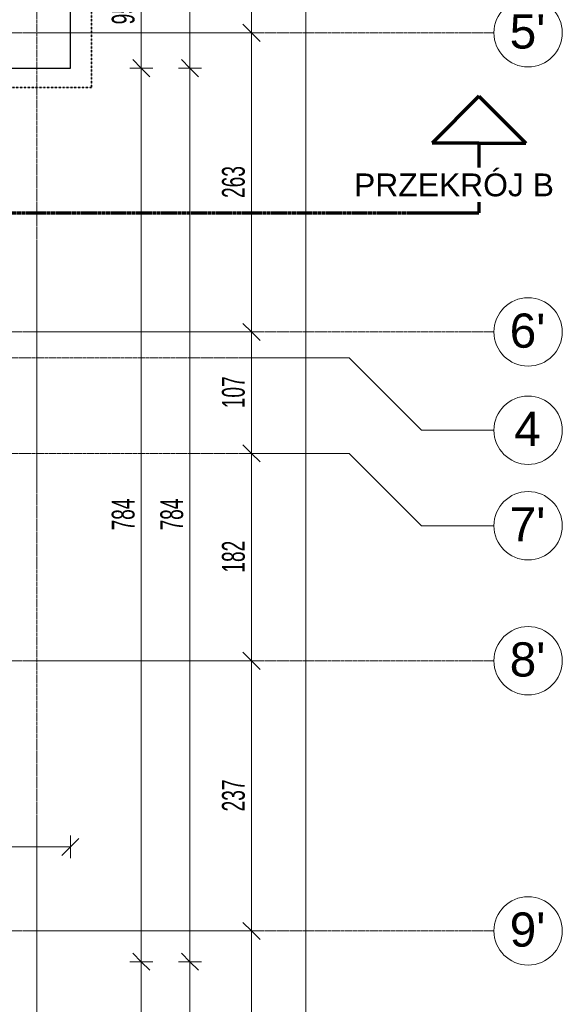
# Model space of a CAD drawing. Header units: millimetres. Extents: x -56641 to 6003, y -24465 to 16563.
# Tile 66 of 79: x -2873 to 1888, y -14208 to -5569. Entities that reach past the tile are written whole.
import ezdxf

# ---------------------------------------------------------------- set-up
doc = ezdxf.new("R2010")
doc.units = ezdxf.units.MM
for name, pattern in [('__FK_przerywana', [3.2004, 1.6002, -1.6002]), ('Kreska', [6.35, 3.175, -3.175]), ('Linia siatki', [22.225, 12.7, -3.175, 3.175, -3.175])]:
    doc.linetypes.add(name, pattern=pattern)
for name, color, linetype, lineweight in [('A-ANNO-DIMS', 7, 'Continuous', 5), ('A-ANNO-DIMS-100', 7, 'Continuous', 5), ('A-WALL', 7, 'Continuous', 5), ('G-ANNO-SYMB', 7, 'Continuous', 5), ('S-GRID', 7, 'Continuous', 5), ('S-GRID-IDEN', 7, 'Continuous', 5)]:
    doc.layers.add(name, color=color, linetype=linetype, lineweight=lineweight)
doc.layers.add('A-DETL', color=7, linetype='Continuous', lineweight=5, true_color=0x00a600)
doc.styles.add('Arial', font='arial.ttf', dxfattribs={"height": 200})
doc.styles.add('Arial_1', font='arial.ttf', dxfattribs={"height": 300})
doc.styles.add('Arial_2', font='arial.ttf', dxfattribs={"width": 0.8, "height": 200})
doc.styles.add('Arial_5', font='arial.ttf', dxfattribs={"width": 0.6, "height": 200})
doc.dimstyles.new('REVIT_standard', dxfattribs={"dimscale": 304.8, "dimtxt": 204.05188, "dimasz": 0.492126, "dimexe": 0.328084, "dimexo": 0.0625, "dimgap": 0, "dimtad": 1, "dimdec": 0, "dimlfac": 0.1, "dimzin": 0, "dimdsep": 46, "dimtxsty": 'Arial_2', "dimblk1": 'OBLIQUE', "dimblk2": 'OBLIQUE', "dimsah": 1, "dimcen": 0.09, "dimazin": 0, "dimtfac": 1, "dimtdec": 4, "dimtix": 1, "dimtmove": 0, "dimatfit": 3, "dimfxl": 0.328084, "dimfxlon": 1, "dimtvp": 1, "dimtolj": 1, "dimtzin": 0, "dimarcsym": 2})
doc.dimstyles.new('standard_wielkość_otworów', dxfattribs={"dimscale": 304.8, "dimtxt": 204.05188, "dimasz": 0.492126, "dimexe": 0.328084, "dimexo": 0.0625, "dimgap": 0, "dimtad": 1, "dimdec": 0, "dimlfac": 0.1, "dimzin": 0, "dimdsep": 46, "dimtxsty": 'Arial_5', "dimblk1": 'OBLIQUE', "dimblk2": 'OBLIQUE', "dimsah": 1, "dimcen": 0.09, "dimazin": 0, "dimtfac": 1, "dimtdec": 4, "dimtix": 1, "dimtmove": 0, "dimatfit": 3, "dimfxl": 0.328084, "dimfxlon": 1, "dimtvp": 1, "dimtolj": 1, "dimtzin": 0, "dimarcsym": 2})

# ---------------------------------------------------------------- blocks, each defined once
blk = doc.blocks.new('Przekrój - znacznik przekroju strzałka-348499-RZUT PIWNICY')
at = {"layer": 'G-ANNO-SYMB', "lineweight": 70}
for p, q in [((-6, 10.216), (-10.11, 6.106)), ((-6, 10.216), (-1.89, 6.106)), ((-6, 6.106), (-10.11, 6.106)), ((-6, 6.106), (-6, 0)), ((-6, 6.106), (-1.89, 6.106)), ((0, 0), (-6, 0))]:
    blk.add_line(p, q, dxfattribs=at)
blk = doc.blocks.new('Siatka - SOsi_Sybol osi-348494-RZUT PIWNICY')
at = {"layer": 'S-GRID-IDEN', "color": 142, "true_color": 0x0080c0}
blk.add_circle((0, 0), 3, dxfattribs=at)
blk = doc.blocks.new('DIMBLOCK42-RZUT PIWNICY')
at = {"layer": 'A-ANNO-DIMS-100', "color": 250, "true_color": 0x303030, "transparency": 16777216}
for p, q in [((-4673.4, -12827.6), (-4673.4, -12727.6)), ((-4673.4, -12827.6), (-4598.4, -12752.6)), ((-2428.4, -12827.6), (-2428.4, -12727.6)), ((-2428.4, -12827.6), (-2353.4, -12752.6)), ((-4673.4, -12827.6), (-4748.4, -12902.6)), ((-4673.4, -12827.6), (-2428.4, -12827.6)), ((-4673.4, -12827.6), (-4673.4, -12927.6)), ((-2428.4, -12827.6), (-2503.4, -12902.6)), ((-2428.4, -12827.6), (-2428.4, -12927.6))]:
    blk.add_line(p, q, dxfattribs=at)
at = {"layer": 'A-ANNO-DIMS-100', "color": 0, "transparency": 16777216, "insert": (-3734.6, -12568), "char_height": 200, "width": 440.752, "attachment_point": 1, "line_spacing_factor": 0.941778, "style": 'Arial_2'}
blk.add_mtext('225', dxfattribs=at)
blk = doc.blocks.new('_Oblique')
at = {"color": 0, "linetype": 'ByBlock', "lineweight": -2}
blk.add_line((-0.5, -0.5), (0.5, 0.5), dxfattribs=at)
blk = doc.blocks.new('DIMBLOCK156-RZUT PIWNICY')
at = {"layer": 'A-ANNO-DIMS-100', "color": 250, "true_color": 0x303030, "transparency": 16777216}
for p, q in [((-1379.5, -13834.4), (-1454.5, -13759.4)), ((-1379.5, -13834.4), (-1479.5, -13834.4)), ((-1379.5, -16914.4), (-1379.5, -13834.4)), ((-1379.5, -13834.4), (-1304.5, -13909.4)), ((-1379.5, -13834.4), (-1279.5, -13834.4)), ((-1379.5, -16914.4), (-1454.5, -16839.4)), ((-1379.5, -16914.4), (-1479.5, -16914.4)), ((-1379.5, -16914.4), (-1304.5, -16989.4)), ((-1379.5, -16914.4), (-1279.5, -16914.4))]:
    blk.add_line(p, q, dxfattribs=at)
at = {"layer": 'A-ANNO-DIMS-100', "color": 0, "transparency": 16777216, "insert": (-1639.1, -15511), "char_height": 200, "width": 327.739, "attachment_point": 1, "rotation": 90, "line_spacing_factor": 0.941778, "style": 'Arial_5'}
blk.add_mtext('308', dxfattribs=at)
blk = doc.blocks.new('DIMBLOCK157-RZUT PIWNICY')
at = {"layer": 'A-ANNO-DIMS-100', "color": 250, "true_color": 0x303030, "transparency": 16777216}
for p, q in [((-1379.5, -5994.4), (-1454.5, -5919.4)), ((-1379.5, -5994.4), (-1479.5, -5994.4)), ((-1379.5, -13834.4), (-1379.5, -5994.4)), ((-1379.5, -5994.4), (-1304.5, -6069.4)), ((-1379.5, -5994.4), (-1279.5, -5994.4)), ((-1379.5, -13834.4), (-1454.5, -13759.4)), ((-1379.5, -13834.4), (-1479.5, -13834.4)), ((-1379.5, -13834.4), (-1304.5, -13909.4)), ((-1379.5, -13834.4), (-1279.5, -13834.4))]:
    blk.add_line(p, q, dxfattribs=at)
at = {"layer": 'A-ANNO-DIMS-100', "color": 0, "transparency": 16777216, "insert": (-1639.1, -10051), "char_height": 200, "width": 327.739, "attachment_point": 1, "rotation": 90, "line_spacing_factor": 0.941778, "style": 'Arial_5'}
blk.add_mtext('784', dxfattribs=at)
blk = doc.blocks.new('DIMBLOCK158-RZUT PIWNICY')
at = {"layer": 'A-ANNO-DIMS-100', "color": 250, "true_color": 0x303030, "transparency": 16777216}
for p, q in [((-1379.5, 2595.6), (-1479.5, 2595.6)), ((-1379.5, 2595.6), (-1454.5, 2670.6)), ((-1379.5, -5994.4), (-1379.5, 2595.6)), ((-1379.5, 2595.6), (-1304.5, 2520.6)), ((-1379.5, 2595.6), (-1279.5, 2595.6)), ((-1379.5, -5994.4), (-1454.5, -5919.4)), ((-1379.5, -5994.4), (-1479.5, -5994.4)), ((-1379.5, -5994.4), (-1304.5, -6069.4)), ((-1379.5, -5994.4), (-1279.5, -5994.4))]:
    blk.add_line(p, q, dxfattribs=at)
at = {"layer": 'A-ANNO-DIMS-100', "color": 0, "transparency": 16777216, "insert": (-1639.1, -1836), "char_height": 200, "width": 327.739, "attachment_point": 1, "rotation": 90, "line_spacing_factor": 0.941778, "style": 'Arial_5'}
blk.add_mtext('859', dxfattribs=at)
blk = doc.blocks.new('DIMBLOCK164-RZUT PIWNICY')
at = {"layer": 'A-ANNO-DIMS-100', "color": 250, "true_color": 0x303030, "transparency": 16777216}
for p, q in [((-839, -3569.4), (-914, -3494.4)), ((-839, -3569.4), (-939, -3569.4)), ((-839, -3569.4), (-839, -5684.4)), ((-839, -3569.4), (-764, -3644.4)), ((-839, -3569.4), (-739, -3569.4)), ((-839, -5684.4), (-914, -5609.4)), ((-839, -5684.4), (-939, -5684.4)), ((-839, -5684.4), (-764, -5759.4)), ((-839, -5684.4), (-739, -5684.4))]:
    blk.add_line(p, q, dxfattribs=at)
at = {"layer": 'A-ANNO-DIMS-100', "color": 0, "transparency": 16777216, "insert": (-1098.7, -4763.5), "char_height": 200, "width": 327.739, "attachment_point": 1, "rotation": 90, "line_spacing_factor": 0.941778, "style": 'Arial_5'}
blk.add_mtext('212', dxfattribs=at)
blk = doc.blocks.new('DIMBLOCK165-RZUT PIWNICY')
at = {"layer": 'A-ANNO-DIMS-100', "color": 250, "true_color": 0x303030, "transparency": 16777216}
for p, q in [((-839, -5684.4), (-914, -5609.4)), ((-839, -5684.4), (-939, -5684.4)), ((-839, -5684.4), (-839, -8309.4)), ((-839, -5684.4), (-764, -5759.4)), ((-839, -5684.4), (-739, -5684.4)), ((-839, -8309.4), (-914, -8234.4)), ((-839, -8309.4), (-939, -8309.4)), ((-839, -8309.4), (-764, -8384.4)), ((-839, -8309.4), (-739, -8309.4))]:
    blk.add_line(p, q, dxfattribs=at)
at = {"layer": 'A-ANNO-DIMS-100', "color": 0, "transparency": 16777216, "insert": (-1098.7, -7133.5), "char_height": 200, "width": 327.739, "attachment_point": 1, "rotation": 90, "line_spacing_factor": 0.941778, "style": 'Arial_5'}
blk.add_mtext('263', dxfattribs=at)
blk = doc.blocks.new('DIMBLOCK166-RZUT PIWNICY')
at = {"layer": 'A-ANNO-DIMS-100', "color": 250, "true_color": 0x303030, "transparency": 16777216}
for p, q in [((-839, -8309.4), (-914, -8234.4)), ((-839, -8309.4), (-939, -8309.4)), ((-839, -8309.4), (-839, -9374.4)), ((-839, -8309.4), (-764, -8384.4)), ((-839, -8309.4), (-739, -8309.4)), ((-839, -9374.4), (-914, -9299.4)), ((-839, -9374.4), (-939, -9374.4)), ((-839, -9374.4), (-764, -9449.4)), ((-839, -9374.4), (-739, -9374.4))]:
    blk.add_line(p, q, dxfattribs=at)
at = {"layer": 'A-ANNO-DIMS-100', "color": 0, "transparency": 16777216, "insert": (-1098.7, -8978.5), "char_height": 200, "width": 327.739, "attachment_point": 1, "rotation": 90, "line_spacing_factor": 0.941778, "style": 'Arial_5'}
blk.add_mtext('107', dxfattribs=at)
blk = doc.blocks.new('DIMBLOCK167-RZUT PIWNICY')
at = {"layer": 'A-ANNO-DIMS-100', "color": 250, "true_color": 0x303030, "transparency": 16777216}
for p, q in [((-839, -9374.4), (-914, -9299.4)), ((-839, -9374.4), (-939, -9374.4)), ((-839, -9374.4), (-839, -11194.4)), ((-839, -9374.4), (-764, -9449.4)), ((-839, -9374.4), (-739, -9374.4)), ((-839, -11194.4), (-914, -11119.4)), ((-839, -11194.4), (-939, -11194.4)), ((-839, -11194.4), (-764, -11269.4)), ((-839, -11194.4), (-739, -11194.4))]:
    blk.add_line(p, q, dxfattribs=at)
at = {"layer": 'A-ANNO-DIMS-100', "color": 0, "transparency": 16777216, "insert": (-1098.7, -10421), "char_height": 200, "width": 327.739, "attachment_point": 1, "rotation": 90, "line_spacing_factor": 0.941778, "style": 'Arial_5'}
blk.add_mtext('182', dxfattribs=at)
blk = doc.blocks.new('DIMBLOCK168-RZUT PIWNICY')
at = {"layer": 'A-ANNO-DIMS-100', "color": 250, "true_color": 0x303030, "transparency": 16777216}
for p, q in [((-839, -11194.4), (-914, -11119.4)), ((-839, -11194.4), (-939, -11194.4)), ((-839, -11194.4), (-839, -13564.4)), ((-839, -11194.4), (-764, -11269.4)), ((-839, -11194.4), (-739, -11194.4)), ((-839, -13564.4), (-914, -13489.4)), ((-839, -13564.4), (-939, -13564.4)), ((-839, -13564.4), (-764, -13639.4)), ((-839, -13564.4), (-739, -13564.4))]:
    blk.add_line(p, q, dxfattribs=at)
at = {"layer": 'A-ANNO-DIMS-100', "color": 0, "transparency": 16777216, "insert": (-1098.7, -12516), "char_height": 200, "width": 327.739, "attachment_point": 1, "rotation": 90, "line_spacing_factor": 0.941778, "style": 'Arial_5'}
blk.add_mtext('237', dxfattribs=at)
blk = doc.blocks.new('DIMBLOCK169-RZUT PIWNICY')
at = {"layer": 'A-ANNO-DIMS-100', "color": 250, "true_color": 0x303030, "transparency": 16777216}
for p, q in [((-839, -13564.4), (-914, -13489.4)), ((-839, -13564.4), (-939, -13564.4)), ((-839, -13564.4), (-839, -16659.4)), ((-839, -13564.4), (-764, -13639.4)), ((-839, -13564.4), (-739, -13564.4)), ((-839, -16659.4), (-914, -16584.4)), ((-839, -16659.4), (-939, -16659.4)), ((-839, -16659.4), (-764, -16734.4)), ((-839, -16659.4), (-739, -16659.4))]:
    blk.add_line(p, q, dxfattribs=at)
at = {"layer": 'A-ANNO-DIMS-100', "color": 0, "transparency": 16777216, "insert": (-1098.7, -15248.5), "char_height": 200, "width": 327.739, "attachment_point": 1, "rotation": 90, "line_spacing_factor": 0.941778, "style": 'Arial_5'}
blk.add_mtext('310', dxfattribs=at)
blk = doc.blocks.new('DIMBLOCK171-RZUT PIWNICY')
at = {"layer": 'A-ANNO-DIMS-100', "color": 250, "true_color": 0x303030, "transparency": 16777216}
for p, q in [((-364, 6885.6), (-439, 6960.6)), ((-364, 6885.6), (-464, 6885.6)), ((-364, -16914.4), (-364, 6885.6)), ((-364, 6885.6), (-289, 6810.6)), ((-364, 6885.6), (-264, 6885.6)), ((-364, -16914.4), (-439, -16839.4)), ((-364, -16914.4), (-464, -16914.4)), ((-364, -16914.4), (-289, -16989.4)), ((-364, -16914.4), (-264, -16914.4))]:
    blk.add_line(p, q, dxfattribs=at)
at = {"layer": 'A-ANNO-DIMS-100', "color": 0, "transparency": 16777216, "insert": (-623.7, -5196.5), "char_height": 200, "width": 436.985, "attachment_point": 1, "rotation": 90, "line_spacing_factor": 0.941778, "style": 'Arial_5'}
blk.add_mtext('2380', dxfattribs=at)
blk = doc.blocks.new('DIMBLOCK242-RZUT PIWNICY')
at = {"layer": 'A-ANNO-DIMS-100', "color": 250, "true_color": 0x303030, "transparency": 16777216}
for p, q in [((-1806, -13834.4), (-1881, -13759.4)), ((-1806, -13834.4), (-1906, -13834.4)), ((-1806, -16914.4), (-1806, -13834.4)), ((-1806, -13834.4), (-1731, -13909.4)), ((-1806, -13834.4), (-1706, -13834.4)), ((-1806, -16914.4), (-1881, -16839.4)), ((-1806, -16914.4), (-1906, -16914.4)), ((-1806, -16914.4), (-1731, -16989.4)), ((-1806, -16914.4), (-1706, -16914.4))]:
    blk.add_line(p, q, dxfattribs=at)
at = {"layer": 'A-ANNO-DIMS-100', "color": 0, "transparency": 16777216, "insert": (-2065.7, -15511), "char_height": 200, "width": 327.739, "attachment_point": 1, "rotation": 90, "line_spacing_factor": 0.941778, "style": 'Arial_5'}
blk.add_mtext('308', dxfattribs=at)
blk = doc.blocks.new('DIMBLOCK243-RZUT PIWNICY')
at = {"layer": 'A-ANNO-DIMS-100', "color": 250, "true_color": 0x303030, "transparency": 16777216}
for p, q in [((-1806, -5994.4), (-1881, -5919.4)), ((-1806, -5994.4), (-1906, -5994.4)), ((-1806, -13834.4), (-1806, -5994.4)), ((-1806, -5994.4), (-1731, -6069.4)), ((-1806, -5994.4), (-1706, -5994.4)), ((-1806, -13834.4), (-1881, -13759.4)), ((-1806, -13834.4), (-1906, -13834.4)), ((-1806, -13834.4), (-1731, -13909.4)), ((-1806, -13834.4), (-1706, -13834.4))]:
    blk.add_line(p, q, dxfattribs=at)
at = {"layer": 'A-ANNO-DIMS-100', "color": 0, "transparency": 16777216, "insert": (-2065.7, -10051), "char_height": 200, "width": 327.739, "attachment_point": 1, "rotation": 90, "line_spacing_factor": 0.941778, "style": 'Arial_5'}
blk.add_mtext('784', dxfattribs=at)
blk = doc.blocks.new('DIMBLOCK244-RZUT PIWNICY')
at = {"layer": 'A-ANNO-DIMS-100', "color": 250, "true_color": 0x303030, "transparency": 16777216}
for p, q in [((-1806, -5044.4), (-1881, -4969.4)), ((-1806, -5044.4), (-1906, -5044.4)), ((-1806, -5994.4), (-1806, -5044.4)), ((-1806, -5044.4), (-1731, -5119.4)), ((-1806, -5044.4), (-1706, -5044.4)), ((-1806, -5994.4), (-1881, -5919.4)), ((-1806, -5994.4), (-1906, -5994.4)), ((-1806, -5994.4), (-1731, -6069.4)), ((-1806, -5994.4), (-1706, -5994.4))]:
    blk.add_line(p, q, dxfattribs=at)
at = {"layer": 'A-ANNO-DIMS-100', "color": 0, "transparency": 16777216, "insert": (-2065.7, -5610.4), "char_height": 200, "width": 218.492, "attachment_point": 1, "rotation": 90, "line_spacing_factor": 0.941778, "style": 'Arial_5'}
blk.add_mtext('95', dxfattribs=at)

msp = doc.modelspace()

# ---------------------------------------------------------------- linework, layer by layer
at = {"layer": 'A-DETL', "color": 6, "linetype": '__FK_przerywana', "lineweight": 35, "true_color": 0xff00ff}
for p, q in [((-2243.416, 2855.593), (-2243.416, -6164.407)), ((-2243.416, -6164.407), (-4503.416, -6164.407))]:
    msp.add_line(p, q, dxfattribs=at)
at = {"layer": 'A-WALL', "lineweight": 25}
for p, q in [((-2428.416, -5994.407), (-2428.416, -5044.407)), ((-4673.416, -5994.407), (-2428.416, -5994.407))]:
    msp.add_line(p, q, dxfattribs=at)
at = {"layer": 'G-ANNO-SYMB', "linetype": 'Kreska', "lineweight": 70}
msp.add_line((-54973.227, -7263.095), (555.435, -7263.095), dxfattribs=at)
at = {"layer": 'S-GRID', "linetype": 'Linia siatki'}
for p, q in [((-2723.416, 10521.572), (-2723.416, -21375.488)), ((-55866.741, -5684.407), (1287.74, -5684.407)), ((-55866.741, -8309.407), (1287.74, -8309.407)), ((-54596.741, -8536.407), (17.74, -8536.407)), ((-54596.741, -9374.407), (17.74, -9374.407)), ((-55866.741, -11194.407), (1287.74, -11194.407)), ((-55866.741, -13564.407), (1287.74, -13564.407))]:
    msp.add_line(p, q, dxfattribs=at)
at = {"layer": 'S-GRID'}
for p, q in [((17.74, -8536.407), (652.74, -9171.407)), ((652.74, -9171.407), (1287.74, -9171.407)), ((17.74, -9374.407), (652.74, -10009.407)), ((652.74, -10009.407), (1287.74, -10009.407))]:
    msp.add_line(p, q, dxfattribs=at)

# ---------------------------------------------------------------- block references
at = {"layer": 'G-ANNO-SYMB', "lineweight": 70, "extrusion": (0, 0, -1), "xscale": 99.99999999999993, "yscale": 99.99999999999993, "zscale": 99.99999999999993}
msp.add_blockref('Przekrój - znacznik przekroju strzałka-348499-RZUT PIWNICY', (-555.435, -7263.095), dxfattribs=at)
at = {"layer": 'S-GRID-IDEN', "color": 142, "true_color": 0x0080c0, "xscale": 99.99999999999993, "yscale": 99.99999999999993, "zscale": 99.99999999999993, "rotation": 269.9999999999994}
for p in [(1587.74, -5684.407), (1587.74, -8309.407), (1587.74, -9171.407), (1587.74, -10009.407), (1587.74, -11194.407), (1587.74, -13564.407)]:
    msp.add_blockref('Siatka - SOsi_Sybol osi-348494-RZUT PIWNICY', p, dxfattribs=at)

# ---------------------------------------------------------------- texts
at = {"layer": 'S-GRID-IDEN', "color": 142, "true_color": 0x0080c0, "char_height": 300, "attachment_point": 1, "style": 'Arial_1'}
for s, insert, width in [("5'", (1426.195, -5522.515), 384.81), ("6'", (1426.195, -8147.515), 384.81), ('\\fArial|b0|i0|c238|p34|;4', (1465.695, -9009.515), 288.6075), ("7'", (1426.195, -9847.515), 384.81), ("8'", (1426.195, -11032.515), 384.81), ("9'", (1426.195, -13402.515), 384.81)]:
    msp.add_mtext(s, dxfattribs=dict(at, insert=insert, width=width))

# ---------------------------------------------------------------- dimensions: what is measured, and where the dimension line sits
at = {"layer": 'A-ANNO-DIMS', "color": 250, "true_color": 0x303030}
for base, p1, p2, override, picture, middle in [((-364.032, 6885.593), (-464.032, -16914.407), (-464.032, 6885.593), {"dimpost": '<>', "dimfxl": 23800}, 'DIMBLOCK171-RZUT PIWNICY', (-466.215, -5014.407)), ((-1379.49, 2595.593), (-1479.49, -5994.407), (-1479.49, 2595.593), {"dimpost": '<>', "dimfxl": 8590}, 'DIMBLOCK158-RZUT PIWNICY', (-1481.604, -1699.407)), ((-839.004200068, -5684.40745201), (-739.004200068, -3569.40745201), (-739.004200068, -5684.40745201), {"dimpost": '<>', "dimfxl": 2115}, 'DIMBLOCK164-RZUT PIWNICY', (-939.413477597, -4626.90745201)), ((-1806.033, -5044.407), (-1906.033, -5994.407), (-1906.033, -5044.407), {"dimpost": '<>', "dimfxl": 950}, 'DIMBLOCK244-RZUT PIWNICY', (-1908.147, -5519.407)), ((-839.004200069, -8309.40745201), (-739.004200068, -5684.40745201), (-739.004200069, -8309.40745201), {"dimpost": '<>', "dimfxl": 2625}, 'DIMBLOCK165-RZUT PIWNICY', (-941.187011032, -6996.90745201)), ((-1806.033, -5994.407), (-1906.033, -13834.407), (-1906.033, -5994.407), {"dimpost": '<>', "dimfxl": 7840}, 'DIMBLOCK243-RZUT PIWNICY', (-1908.147, -9914.407)), ((-1379.49, -5994.407), (-1479.49, -13834.407), (-1479.49, -5994.407), {"dimpost": '<>', "dimfxl": 7840}, 'DIMBLOCK157-RZUT PIWNICY', (-1481.604, -9914.407)), ((-839.004200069, -9374.40745201), (-739.004200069, -8309.40745201), (-739.004200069, -9374.40745201), {"dimpost": '<>', "dimfxl": 1065}, 'DIMBLOCK166-RZUT PIWNICY', (-941.118798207, -8841.90745201)), ((-839.004, -11194.407), (-739.004, -9374.407), (-739.004, -11194.407), {"dimpost": '<>', "dimfxl": 1820}, 'DIMBLOCK167-RZUT PIWNICY', (-941.119, -10284.407)), ((-839.004, -13564.407), (-739.004, -11194.407), (-739.004, -13564.407), {"dimpost": '<>', "dimfxl": 2370}, 'DIMBLOCK168-RZUT PIWNICY', (-941.187, -12379.407)), ((-839.004200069, -16659.40745201), (-739.004200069, -13564.40745201), (-739.004200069, -16659.40745201), {"dimpost": '<>', "dimfxl": 3095}, 'DIMBLOCK169-RZUT PIWNICY', (-941.187011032, -15111.90745201)), ((-1806.033, -13834.407), (-1906.033, -16914.407), (-1906.033, -13834.407), {"dimpost": '<>', "dimfxl": 3080}, 'DIMBLOCK242-RZUT PIWNICY', (-1908.216, -15374.407)), ((-1379.49, -13834.407), (-1479.49, -16914.407), (-1479.49, -13834.407), {"dimpost": '<>', "dimfxl": 3080}, 'DIMBLOCK156-RZUT PIWNICY', (-1481.673, -15374.407))]:
    dim = msp.add_linear_dim(base=base, p1=p1, p2=p2, angle=90, dimstyle='standard_wielkość_otworów', override=override, dxfattribs=at)
    dim.commit()
    dim.dimension.update_dxf_attribs({"geometry": picture, "text_midpoint": middle})
dim = msp.add_linear_dim(base=(-2428.41602307, -12827.617563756), p1=(-4673.41602307, -12727.617563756), p2=(-2428.41602307, -12727.617563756), dimstyle='REVIT_standard', override={"dimpost": '<>', "dimfxl": 2245}, dxfattribs=at)
dim.commit()
dim.dimension.update_dxf_attribs({"geometry": 'DIMBLOCK42-RZUT PIWNICY', "text_midpoint": (-3550.91602307, -12725.502965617)})

# ---------------------------------------------------------------- next in the draw order: texts
at = {"layer": 'G-ANNO-SYMB', "insert": (60.12, -6918.8), "char_height": 200, "width": 2172.57312, "attachment_point": 1, "style": 'Arial', "bg_fill": 3, "box_fill_scale": 1.25, "bg_fill_color": 256, "bg_fill_true_color": 13158600, "bg_fill_transparency": 0}
msp.add_mtext('PRZEKRÓJ B', dxfattribs=at)

doc.saveas('drawing.dxf')
